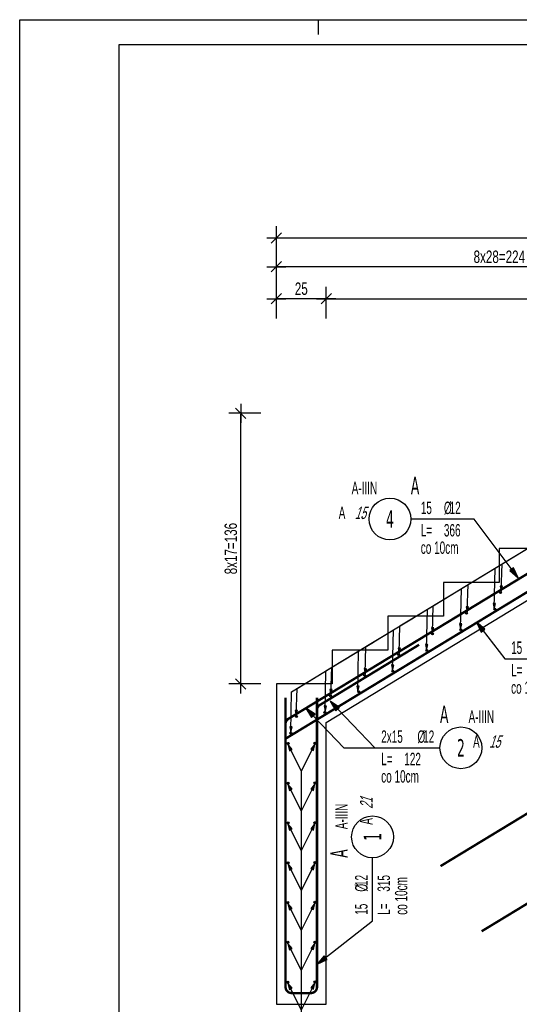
# Model space of a CAD drawing. Header units: millimetres. Extents: x 357 to 339450, y 65 to 10017.
# Tile 2 of 24: x 357 to 609, y 558 to 1053. Entities that reach past the tile are written whole.
import ezdxf
from ezdxf.enums import TextEntityAlignment as Align

# ---------------------------------------------------------------- set-up
doc = ezdxf.new("R2010")
doc.units = ezdxf.units.MM
doc.header["$LTSCALE"] = 25
for name, color, linetype in [('BA_wig', 3, 'Continuous'), ('BA_wis', 2, 'Continuous'), ('BZ_odn', 1, 'Continuous'), ('BZ_opi1', 7, 'Continuous'), ('BZ_opi2', 4, 'Continuous'), ('BZ_P_prz', 4, 'Continuous'), ('BZ_P_wid', 3, 'Continuous'), ('BZ_P_wyc', 134, 'Continuous'), ('BZ_pdz', 2, 'Continuous'), ('BZ_pom', 6, 'Continuous'), ('BZ_ram', 2, 'Continuous'), ('BZ_wym', 1, 'Continuous')]:
    doc.layers.add(name, color=color, linetype=linetype)
doc.styles.add('BIKTBG', font='tahoma.ttf', dxfattribs={"width": 0.85})
doc.styles.add('BIKTS', font='bikromsw.shx', dxfattribs={"width": 0.6})
doc.styles.add('BIKWYM', font='bikromsw.shx', dxfattribs={"width": 0.7})
doc.dimstyles.new('BZ_KR_25_cm', dxfattribs={"dimscale": 0.25, "dimtxt": 25, "dimasz": 1.666667, "dimexe": 24, "dimexo": 0, "dimgap": 0, "dimtad": 0, "dimdec": 1, "dimrnd": 0.5, "dimzin": 9, "dimdsep": 46, "dimtxsty": 'BIKWYM', "dimblk": 'WYM-KR', "dimcen": 0, "dimdle": 20, "dimclrd": 256, "dimclre": 256, "dimclrt": 7, "dimadec": 0, "dimazin": 0, "dimtfac": 0.033333, "dimtdec": 1, "dimtmove": 0, "dimatfit": 3, "dimldrblk": 'WYM-KR', "dimfxl": 1, "dimtvp": 0.8, "dimtolj": 1, "dimarcsym": 0})
doc.dimstyles.new('BZ_ST_25_cm', dxfattribs={"dimscale": 0.25, "dimtxt": 25, "dimasz": 1.666667, "dimexe": 24, "dimexo": 0, "dimgap": 0, "dimtad": 0, "dimdec": 1, "dimrnd": 0.5, "dimdsep": 46, "dimtxsty": 'BIKWYM', "dimblk": 'WYM-ST', "dimcen": 0, "dimdle": 20, "dimclrd": 256, "dimclre": 256, "dimclrt": 7, "dimadec": 0, "dimazin": 0, "dimtfac": 0.033333, "dimtdec": 1, "dimtix": 1, "dimtmove": 2, "dimatfit": 3, "dimldrblk": 'WYM-ST', "dimfxl": 1, "dimtvp": 0.8, "dimtolj": 1, "dimtzin": 0, "dimarcsym": 0})

# ---------------------------------------------------------------- blocks, each defined once
blk = doc.blocks.new('PRET3')
blk.add_hatch(color=0).paths.add_polyline_path([(0.5, 0, 1), (-0.5, 0, 1)])
at = {"color": 0}
blk.add_circle((0, 0), 0.5, dxfattribs=at)
blk = doc.blocks.new('WYM-ST')
blk.add_hatch(color=256).paths.add_polyline_path([(-13, 2.9), (0, 0), (-13, -2.9)])
blk.add_lwpolyline([(0, 0), (-13, 2.9), (-13, -2.9), (0, 0)])
blk = doc.blocks.new('bik_BlkOpPret', base_point=(1524.45, 7050.26))
at = {"layer": 'BZ_opi1', "style": 'BIKTS', "width": 0.6}
for tag, p in [('SZTUK', (1533.83, 7057.76)), ('PRZEDR_FI', (1554.72, 7057.76)), ('PRZEKROJ', (1563.29, 7057.76)), ('DLUGOSC', (1568.65, 7024.01)), ('PRZEDR_L', (1533.83, 7024.01)), ('UWAGA', (1533.83, 6997.76))]:
    blk.add_attdef(tag, p, '', height=18.75, dxfattribs=at)
at = {"layer": 'BZ_opi2', "style": 'BIKTBG', "width": 0.6}
blk.add_attdef('NUMER', text='', height=26.25, dxfattribs=at).set_placement((1620.77, 7050.26), align=Align.MIDDLE_CENTER)
at = {"layer": 'BZ_pom', "width": 0.6}
for tag, p, height, style in [('POZYCJA', (1589.27, 7087.76), 26.25, 'BIKTBG'), ('GATUNEK', (1630.22, 7087.76), 18.75, 'BIKTS'), ('METODA_L', (1639.09, 7050.26), 18.75, 'BIKTS'), ('EURO_KOD', (1663.74, 7050.26), 18.75, 'BIKTS')]:
    blk.add_attdef(tag, p, '', height=height, dxfattribs=dict(at, style=style))
at = {"layer": 'BZ_wym', "width": 0.6}
for tag, p, height, style, flags in [('PRZEDR_NR', (1533.83, 6969.63), 26.25, 'BIKTBG', 1), ('PRZEDR_SZT', (1533.83, 6941.51), 18.75, 'BIKTS', 1), ('TYP_PRETA', (1533.83, 6913.38), 18.75, 'BIKTS', 3), ('EURO_KOD_SEGMENTY', (1567.58, 6885.26), 18.75, 'BIKTS', 3), ('HAK_1', (1533.83, 6857.13), 18.75, 'BIKTS', 3), ('HAK_2', (1533.83, 6829.01), 18.75, 'BIKTS', 3), ('ID', (1533.83, 6800.88), 18.75, 'BIKTS', 3), ('ID_C', (1533.83, 6772.76), 18.75, 'BIKTS', 3), ('b_atr_0', (1533.83, 6744.63), 18.75, 'BIKTS', 3)]:
    blk.add_attdef(tag, p, '', height=height, dxfattribs=dict(at, style=style, flags=flags))
blk = doc.blocks.new('WYM-KR')
at = {"linetype": 'ByBlock'}
blk.add_line((11.52, 0), (-11.52, 0), dxfattribs=at)
at = {"color": 7, "linetype": 'ByBlock'}
blk.add_line((6.24, 6.24), (-6.24, -6.24), dxfattribs=at)
blk = doc.blocks.new('*D1294')
at = {"layer": 'BZ_wym', "lineweight": -2}
for p, q in [((486.48, 902.25), (486.48, 918.25)), ((511.48, 902.25), (511.48, 918.25)), ((511.07, 912.25), (486.9, 912.25))]:
    blk.add_line(p, q, dxfattribs=at)
at = {"layer": 'Defpoints', "color": 0}
for p in [(486.48, 912.25), (486.48, 902.25), (511.48, 902.25)]:
    blk.add_point(p, dxfattribs=at)
at = {"layer": 'BZ_wym', "lineweight": -2, "xscale": 0.4166666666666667, "yscale": 0.4166666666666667, "zscale": 0.4166666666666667, "rotation": 180}
blk.add_blockref('WYM-KR', (486.48, 912.25), dxfattribs=at)
at = {"layer": 'BZ_wym', "lineweight": -2, "xscale": 0.4166666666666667, "yscale": 0.4166666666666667, "zscale": 0.4166666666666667}
blk.add_blockref('WYM-KR', (511.48, 912.25), dxfattribs=at)
at = {"layer": 'BZ_wym', "color": 7, "insert": (498.98, 917.25), "char_height": 6.25, "attachment_point": 5, "style": 'BIKWYM'}
blk.add_mtext('\\A1;25', dxfattribs=at)
blk = doc.blocks.new('*D1295')
at = {"layer": 'BZ_wym', "lineweight": -2}
for p, q in [((511.48, 902.25), (511.48, 918.25)), ((742.68, 902.25), (742.68, 918.25)), ((511.9, 912.25), (742.27, 912.25))]:
    blk.add_line(p, q, dxfattribs=at)
at = {"layer": 'Defpoints', "color": 0}
for p in [(742.68, 912.25), (511.48, 902.25), (742.68, 902.25)]:
    blk.add_point(p, dxfattribs=at)
at = {"layer": 'BZ_wym', "lineweight": -2, "xscale": 0.4166666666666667, "yscale": 0.4166666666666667, "zscale": 0.4166666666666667, "rotation": 180}
blk.add_blockref('WYM-KR', (511.48, 912.25), dxfattribs=at)
at = {"layer": 'BZ_wym', "lineweight": -2, "xscale": 0.4166666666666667, "yscale": 0.4166666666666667, "zscale": 0.4166666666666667}
blk.add_blockref('WYM-KR', (742.68, 912.25), dxfattribs=at)
at = {"layer": 'BZ_wym', "color": 7, "insert": (627.08, 917.25), "char_height": 6.25, "attachment_point": 5, "style": 'BIKWYM'}
blk.add_mtext('\\A1;231', dxfattribs=at)
blk = doc.blocks.new('*D1298')
at = {"layer": 'BZ_wym', "lineweight": -2}
for p, q in [((486.48, 918.3), (486.48, 934.3)), ((710.48, 918.3), (710.48, 934.3)), ((710.07, 928.3), (486.9, 928.3))]:
    blk.add_line(p, q, dxfattribs=at)
at = {"layer": 'Defpoints', "color": 0}
for p in [(486.48, 928.3), (486.48, 918.3), (710.48, 918.3)]:
    blk.add_point(p, dxfattribs=at)
at = {"layer": 'BZ_wym', "lineweight": -2, "xscale": 0.4166666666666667, "yscale": 0.4166666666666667, "zscale": 0.4166666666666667, "rotation": 180}
blk.add_blockref('WYM-KR', (486.48, 928.3), dxfattribs=at)
at = {"layer": 'BZ_wym', "lineweight": -2, "xscale": 0.4166666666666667, "yscale": 0.4166666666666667, "zscale": 0.4166666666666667}
blk.add_blockref('WYM-KR', (710.48, 928.3), dxfattribs=at)
at = {"layer": 'BZ_wym', "color": 7, "insert": (598.48, 933.3), "char_height": 6.25, "attachment_point": 5, "style": 'BIKWYM'}
blk.add_mtext('\\A1;8x28=224', dxfattribs=at)
blk = doc.blocks.new('*D1301')
at = {"layer": 'BZ_wym', "lineweight": -2}
for p, q in [((486.48, 932.78), (486.48, 948.78)), ((885.48, 932.78), (885.48, 948.78)), ((486.9, 942.78), (885.07, 942.78))]:
    blk.add_line(p, q, dxfattribs=at)
at = {"layer": 'Defpoints', "color": 0}
for p in [(885.48, 942.78), (486.48, 932.78), (885.48, 932.78)]:
    blk.add_point(p, dxfattribs=at)
at = {"layer": 'BZ_wym', "lineweight": -2, "xscale": 0.4166666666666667, "yscale": 0.4166666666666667, "zscale": 0.4166666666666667, "rotation": 180}
blk.add_blockref('WYM-KR', (486.48, 942.78), dxfattribs=at)
at = {"layer": 'BZ_wym', "lineweight": -2, "xscale": 0.4166666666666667, "yscale": 0.4166666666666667, "zscale": 0.4166666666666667}
blk.add_blockref('WYM-KR', (885.48, 942.78), dxfattribs=at)
at = {"layer": 'BZ_wym', "color": 7, "insert": (685.98, 947.78), "char_height": 6.25, "attachment_point": 5, "style": 'BIKWYM'}
blk.add_mtext('\\A1;399', dxfattribs=at)
blk = doc.blocks.new('*D1302')
at = {"layer": 'BZ_wym', "lineweight": -2}
for p, q in [((478.59, 854.64), (462.59, 854.64)), ((468.59, 719.06), (468.59, 854.23)), ((478.59, 718.64), (462.59, 718.64))]:
    blk.add_line(p, q, dxfattribs=at)
at = {"layer": 'Defpoints', "color": 0}
for p in [(468.59, 854.64), (478.59, 854.64), (478.59, 718.64)]:
    blk.add_point(p, dxfattribs=at)
at = {"layer": 'BZ_wym', "lineweight": -2, "xscale": 0.4166666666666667, "yscale": 0.4166666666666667, "zscale": 0.4166666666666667}
for p, rotation in [((468.59, 854.64), 90), ((468.59, 718.64), 270)]:
    blk.add_blockref('WYM-KR', p, dxfattribs=dict(at, rotation=rotation))
at = {"layer": 'BZ_wym', "color": 7, "insert": (463.59, 786.64), "char_height": 6.25, "attachment_point": 5, "rotation": 90, "style": 'BIKWYM'}
blk.add_mtext('\\A1;8x17=136', dxfattribs=at)

msp = doc.modelspace()

# ---------------------------------------------------------------- linework, layer by layer
at = {"layer": 'BA_wig'}
for points in [[(860.48, 843.24), (741.67, 843.24), (509.62, 702.35), (491.32, 691.24)], [(506.88, 640.69), (506.88, 700.69), (558.17, 731.83)]]:
    msp.add_lwpolyline(points, dxfattribs=at)
at = {"layer": 'BA_wis'}
for points in [[(860.48, 854.64), (710.48, 854.64), (710.48, 837.64), (682.48, 837.64), (682.48, 820.64), (654.48, 820.64), (654.48, 803.64), (626.48, 803.64), (626.48, 786.64), (598.48, 786.64), (598.48, 769.64), (570.48, 769.64), (570.48, 752.64), (542.48, 752.64), (542.48, 735.64), (514.48, 735.64), (514.48, 718.64), (486.48, 718.64)], [(486.48, 718.64), (486.48, 557.64), (511.48, 557.64), (511.48, 699.27), (742.68, 839.64), (860.48, 839.64)], [(486.48, 718.64), (486.48, 557.64), (511.48, 557.64), (511.48, 699.27)]]:
    msp.add_lwpolyline(points, dxfattribs=at)
at = {"layer": 'BZ_odn'}
for centre in [(543.52, 801.5), (579.17, 686.51), (534.77, 641.73)]:
    msp.add_circle(centre, 10.5, dxfattribs=at)
at = {"layer": 'BZ_P_wid', "const_width": 1.2}
for points in [[(491.08, 700.22), (738.78, 850.61, -0.137266), (740.34, 851.04), (754.53, 851.04), (814.53, 851.04)], [(814.54, 851.04), (740.35, 851.04, 0.137266), (738.79, 850.61), (491.09, 700.22)], [(491.32, 691.24), (741.67, 843.24), (753.81, 850.61, -0.137266), (755.37, 851.04), (860.48, 851.04)], [(491.32, 691.24), (753.81, 850.61, -0.137266), (755.37, 851.04), (860.48, 851.04)], [(506.88, 647.18), (506.88, 705.49, -0.262048), (508.33, 708.05), (558.17, 738.32)], [(491.08, 640.22), (491.08, 698.53, -0.262048), (492.53, 701.1), (542.37, 731.36)], [(506.88, 711.64), (506.88, 566.24, -0.414214), (503.88, 563.24), (494.08, 563.24, -0.414214), (491.08, 566.24), (491.08, 711.64)]]:
    msp.add_lwpolyline(points, format="xyb", dxfattribs=at)
at = {"layer": 'BZ_P_wyc', "linetype": 'Continuous', "const_width": 1.2}
for points in [[(892.37, 777.84), (818.18, 777.84, 0.137266), (816.62, 777.41), (568.92, 627.02)], [(589.58, 594.27), (852.07, 753.64, -0.137266), (853.63, 754.07), (958.75, 754.07)]]:
    msp.add_lwpolyline(points, format="xyb", dxfattribs=at)
at = {"layer": 'BZ_pdz', "color": 1}
for p, q in [((357.49, 1052.51), (407.49, 1052.51)), ((507.49, 1052.51), (507.49, 1045.01))]:
    msp.add_line(p, q, dxfattribs=at)
at = {"layer": 'BZ_ram', "color": 1}
msp.add_lwpolyline([(357.49, 310.01), (357.49, 1052.51), (1407.49, 1052.51), (1407.49, 310.01)], close=True, dxfattribs=at)
at = {"layer": 'BZ_ram'}
msp.add_lwpolyline([(1394.99, 466.2), (1394.99, 322.51), (407.49, 322.51), (407.49, 1040.01), (1394.99, 1040.01), (1394.99, 481.32)], dxfattribs=at)

# ---------------------------------------------------------------- block references
ref = msp.add_blockref('bik_BlkOpPret', (585.81, 801.5))
ref.add_attrib('NUMER', '4', dxfattribs={"layer": 'BZ_opi2', "height": 8.75, "style": 'BIKTBG', "width": 0.6}).set_placement((543.52, 801.5), align=Align.MIDDLE_CENTER)
ref.add_attrib('POZYCJA', 'A', (554.02, 814), dxfattribs={"layer": 'BZ_pom', "height": 8.75, "style": 'BIKTBG', "width": 0.6})
ref.add_attrib('SZTUK', '15', (559.02, 804), dxfattribs={"layer": 'BZ_opi1', "height": 6.25, "style": 'BIKTS', "width": 0.6})
ref.add_attrib('GATUNEK', 'A-IIIN', (524.3, 814), dxfattribs={"layer": 'BZ_pom', "height": 6.25, "style": 'BIKTS', "width": 0.6})
ref.add_attrib('PRZEKROJ', '12', (573.49, 804), dxfattribs={"layer": 'BZ_opi1', "height": 6.25, "style": 'BIKTS', "width": 0.6})
ref.add_attrib('DLUGOSC', '366', (570.63, 792.75), dxfattribs={"layer": 'BZ_opi1', "height": 6.25, "style": 'BIKTS', "width": 0.6})
ref.add_attrib('UWAGA', 'co 10cm', (559.02, 784), dxfattribs={"layer": 'BZ_opi1', "height": 6.25, "style": 'BIKTS', "width": 0.6})
ref.add_attrib('METODA_L', 'A', (517.77, 801.5), dxfattribs={"layer": 'BZ_pom', "height": 6.25, "style": 'BIKTS', "width": 0.6})
ref.add_attrib('PRZEDR_FI', '%%c', (570.63, 804), dxfattribs={"layer": 'BZ_opi1', "height": 6.25, "style": 'BIKTS', "width": 0.6})
ref.add_attrib('PRZEDR_L', 'L=', (559.02, 792.75), dxfattribs={"layer": 'BZ_opi1', "height": 6.25, "style": 'BIKTS', "width": 0.6})
ref.add_attrib('EURO_KOD', '15', (525.81, 801.5), dxfattribs={"layer": 'BZ_pom', "height": 6.25, "style": 'BIKTS', "oblique": 18, "width": 0.6})
ref = msp.add_blockref('bik_BlkOpPret', (601.28, 731.2))
ref.add_attrib('NUMER', '3', dxfattribs={"layer": 'BZ_opi2', "height": 8.75, "style": 'BIKTBG', "width": 0.6}).set_placement((643.74, 731.2), align=Align.MIDDLE_CENTER)
ref.add_attrib('POZYCJA', 'A', (633.24, 743.7), dxfattribs={"layer": 'BZ_pom', "height": 8.75, "style": 'BIKTBG', "width": 0.6})
ref.add_attrib('SZTUK', '15', (604.4, 733.7), dxfattribs={"layer": 'BZ_opi1', "height": 6.25, "style": 'BIKTS', "width": 0.6})
ref.add_attrib('GATUNEK', 'A-IIIN', (647.6, 743.7), dxfattribs={"layer": 'BZ_pom', "height": 6.25, "style": 'BIKTS', "width": 0.6})
ref.add_attrib('PRZEKROJ', '12', (618.86, 733.7), dxfattribs={"layer": 'BZ_opi1', "height": 6.25, "style": 'BIKTS', "width": 0.6})
ref.add_attrib('DLUGOSC', '414', (616.01, 722.45), dxfattribs={"layer": 'BZ_opi1', "height": 6.25, "style": 'BIKTS', "width": 0.6})
ref.add_attrib('UWAGA', 'co 10cm', (604.4, 713.7), dxfattribs={"layer": 'BZ_opi1', "height": 6.25, "style": 'BIKTS', "width": 0.6})
ref.add_attrib('METODA_L', 'A', (649.85, 731.2), dxfattribs={"layer": 'BZ_pom', "height": 6.25, "style": 'BIKTS', "width": 0.6})
ref.add_attrib('PRZEDR_FI', '%%c', (616.01, 733.7), dxfattribs={"layer": 'BZ_opi1', "height": 6.25, "style": 'BIKTS', "width": 0.6})
ref.add_attrib('PRZEDR_L', 'L=', (604.4, 722.45), dxfattribs={"layer": 'BZ_opi1', "height": 6.25, "style": 'BIKTS', "width": 0.6})
ref.add_attrib('EURO_KOD', '15', (657.88, 731.2), dxfattribs={"layer": 'BZ_pom', "height": 6.25, "style": 'BIKTS', "oblique": 18, "width": 0.6})
ref = msp.add_blockref('bik_BlkOpPret', (535.99, 686.51))
ref.add_attrib('NUMER', '2', dxfattribs={"layer": 'BZ_opi2', "height": 8.75, "style": 'BIKTBG', "width": 0.6}).set_placement((579.17, 686.51), align=Align.MIDDLE_CENTER)
ref.add_attrib('POZYCJA', 'A', (568.67, 699.01), dxfattribs={"layer": 'BZ_pom', "height": 8.75, "style": 'BIKTBG', "width": 0.6})
ref.add_attrib('SZTUK', '2x15', (539.12, 689.01), dxfattribs={"layer": 'BZ_opi1', "height": 6.25, "style": 'BIKTS', "width": 0.6})
ref.add_attrib('GATUNEK', 'A-IIIN', (583.03, 699.01), dxfattribs={"layer": 'BZ_pom', "height": 6.25, "style": 'BIKTS', "width": 0.6})
ref.add_attrib('PRZEKROJ', '12', (560.19, 689.01), dxfattribs={"layer": 'BZ_opi1', "height": 6.25, "style": 'BIKTS', "width": 0.6})
ref.add_attrib('DLUGOSC', '122', (550.72, 677.76), dxfattribs={"layer": 'BZ_opi1', "height": 6.25, "style": 'BIKTS', "width": 0.6})
ref.add_attrib('UWAGA', 'co 10cm', (539.12, 669.01), dxfattribs={"layer": 'BZ_opi1', "height": 6.25, "style": 'BIKTS', "width": 0.6})
ref.add_attrib('METODA_L', 'A', (585.28, 686.51), dxfattribs={"layer": 'BZ_pom', "height": 6.25, "style": 'BIKTS', "width": 0.6})
ref.add_attrib('PRZEDR_FI', '%%c', (557.33, 689.01), dxfattribs={"layer": 'BZ_opi1', "height": 6.25, "style": 'BIKTS', "width": 0.6})
ref.add_attrib('PRZEDR_L', 'L=', (539.12, 677.76), dxfattribs={"layer": 'BZ_opi1', "height": 6.25, "style": 'BIKTS', "width": 0.6})
ref.add_attrib('EURO_KOD', '15', (593.31, 686.51), dxfattribs={"layer": 'BZ_pom', "height": 6.25, "style": 'BIKTS', "oblique": 18, "width": 0.6})
ref = msp.add_blockref('bik_BlkOpPret', (534.77, 599.45), dxfattribs=dict(rotation=90))
ref.add_attrib('NUMER', '1', dxfattribs={"layer": 'BZ_opi2', "height": 8.75, "rotation": 90, "style": 'BIKTBG', "width": 0.6}).set_placement((534.77, 641.73), align=Align.MIDDLE_CENTER)
ref.add_attrib('POZYCJA', 'A', (522.27, 631.23), dxfattribs={"layer": 'BZ_pom', "height": 8.75, "rotation": 90, "style": 'BIKTBG', "width": 0.6})
ref.add_attrib('SZTUK', '15', (532.27, 602.57), dxfattribs={"layer": 'BZ_opi1', "height": 6.25, "rotation": 90, "style": 'BIKTS', "width": 0.6})
ref.add_attrib('GATUNEK', 'A-IIIN', (522.27, 645.6), dxfattribs={"layer": 'BZ_pom', "height": 6.25, "rotation": 90, "style": 'BIKTS', "width": 0.6})
ref.add_attrib('PRZEKROJ', '12', (532.27, 617.04), dxfattribs={"layer": 'BZ_opi1', "height": 6.25, "rotation": 90, "style": 'BIKTS', "width": 0.6})
ref.add_attrib('DLUGOSC', '315', (543.52, 614.18), dxfattribs={"layer": 'BZ_opi1', "height": 6.25, "rotation": 90, "style": 'BIKTS', "width": 0.6})
ref.add_attrib('UWAGA', 'co 10cm', (552.27, 602.57), dxfattribs={"layer": 'BZ_opi1', "height": 6.25, "rotation": 90, "style": 'BIKTS', "width": 0.6})
ref.add_attrib('METODA_L', 'A', (534.77, 647.84), dxfattribs={"layer": 'BZ_pom', "height": 6.25, "rotation": 90, "style": 'BIKTS', "width": 0.6})
ref.add_attrib('PRZEDR_FI', '%%c', (532.27, 614.18), dxfattribs={"layer": 'BZ_opi1', "height": 6.25, "rotation": 90, "style": 'BIKTS', "width": 0.6})
ref.add_attrib('PRZEDR_L', 'L=', (543.52, 602.57), dxfattribs={"layer": 'BZ_opi1', "height": 6.25, "rotation": 90, "style": 'BIKTS', "width": 0.6})
ref.add_attrib('EURO_KOD', '21', (534.77, 655.87), dxfattribs={"layer": 'BZ_pom', "height": 6.25, "rotation": 90, "style": 'BIKTS', "oblique": 18, "width": 0.6})
at = {"layer": 'BZ_P_prz'}
for p in [(599.13, 764.53), (582.03, 754.15), (596.23, 756.22), (564.94, 743.77), (579.14, 745.84), (547.84, 733.39), (562.04, 735.46), (530.75, 723.01), (544.95, 725.08), (513.65, 712.63), (527.85, 714.7), (510.75, 704.32), (496.55, 702.25), (493.66, 693.94), (492.41, 688.74), (505.78, 688.87), (492.38, 668.74), (505.78, 668.87), (492.34, 648.74), (505.78, 648.87), (492.3, 628.74), (505.78, 628.87), (492.26, 608.74), (505.78, 608.87), (492.23, 588.74), (505.78, 588.87), (492.19, 568.74), (505.78, 568.87)]:
    msp.add_blockref('PRET3', p, dxfattribs=at)

# ---------------------------------------------------------------- dimensions: what is measured, and where the dimension line sits
at = {"layer": 'BZ_wym'}
for base, p1, p2, picture, middle in [((885.48, 942.78), (486.48, 932.78), (885.48, 932.78), '*D1301', (685.98, 947.78)), ((486.48, 912.25), (511.48, 902.25), (486.48, 902.25), '*D1294', (498.98, 917.25)), ((742.68, 912.25), (511.48, 902.25), (742.68, 902.25), '*D1295', (627.08, 917.25))]:
    dim = msp.add_linear_dim(base=base, p1=p1, p2=p2, dimstyle='BZ_KR_25_cm', override={"dimdec": 0, "dimrnd": 1, "dimatfit": 1}, dxfattribs=at)
    dim.commit()
    dim.dimension.update_dxf_attribs({"geometry": picture, "text_midpoint": middle})
dim = msp.add_linear_dim(base=(486.48, 928.3), p1=(710.48, 918.3), p2=(486.48, 918.3), text='8x28=<>', dimstyle='BZ_KR_25_cm', override={"dimdec": 0, "dimrnd": 1, "dimtxsty": 'BIKWYM', "dimatfit": 1}, dxfattribs=at)
dim.commit()
dim.dimension.update_dxf_attribs({"geometry": '*D1298', "text_midpoint": (598.48, 933.3)})
dim = msp.add_linear_dim(base=(468.59, 854.64), p1=(478.59, 718.64), p2=(478.59, 854.64), angle=90, text='8x17=<>', dimstyle='BZ_KR_25_cm', override={"dimdec": 0, "dimrnd": 1, "dimtxsty": 'BIKWYM', "dimatfit": 1}, dxfattribs=at)
dim.commit()
dim.dimension.update_dxf_attribs({"geometry": '*D1302', "text_midpoint": (463.59, 786.64)})

# ---------------------------------------------------------------- leaders
at = {"layer": 'BZ_odn'}
for points in [[(607.89, 771.99), (585.81, 801.5), (554.02, 801.5)], [(586.93, 749.73), (601.28, 731.2), (633.24, 731.2)], [(513.51, 709.9), (535.99, 686.51), (568.67, 686.51)], [(501.28, 706.41), (520.4, 686.51), (553.08, 686.51)], [(506.88, 577.68), (534.77, 599.45), (534.77, 631.23)]]:
    msp.add_leader(points, dimstyle='BZ_ST_25_cm', dxfattribs=at)
at = {"layer": 'BZ_odn', "color": 252}
for points, override in [([(599.45, 765.22), (599.88, 778.93), (623.74, 793.42)], {"dimasz": 0.8, "dimclrd": 252}), ([(595.88, 756.51), (596.31, 776.76), (620.17, 791.25)], {"dimasz": 0.8, "dimclrd": 252}), ([(582.35, 754.83), (582.78, 768.55), (606.64, 783.03)], {"dimasz": 0.8, "dimclrd": 252}), ([(579.01, 746.26), (579.43, 766.52), (603.29, 781)], {"dimasz": 0.8, "dimclrd": 252}), ([(564.9, 744.24), (565.32, 757.95), (589.18, 772.44)], {"dimasz": 0.8, "dimclrd": 252}), ([(561.93, 735.9), (562.36, 756.15), (586.22, 770.64)], {"dimasz": 0.8, "dimclrd": 252}), ([(548.11, 734.04), (548.54, 747.76), (572.4, 762.24)], {"dimasz": 0.8, "dimclrd": 252}), ([(544.84, 725.52), (545.26, 745.77), (569.12, 760.26)], {"dimasz": 0.8, "dimclrd": 252}), ([(527.36, 714.91), (527.79, 735.16), (551.65, 749.65)], {"dimasz": 0.8, "dimclrd": 252}), ([(531.03, 723.68), (531.46, 737.39), (555.32, 751.88)], {"dimasz": 0.8, "dimclrd": 252}), ([(510.93, 704.93), (511.35, 725.18), (535.21, 739.67)], {"dimasz": 0.8, "dimclrd": 252}), ([(513.87, 713.26), (514.29, 726.97), (538.15, 741.46)], {"dimasz": 0.8, "dimclrd": 252}), ([(493.69, 694.47), (494.12, 714.72), (517.98, 729.2)], {"dimasz": 0.8, "dimclrd": 252}), ([(496.41, 702.66), (496.84, 716.37), (520.7, 730.86)], {"dimasz": 0.8, "dimclrd": 252}), ([(492.29, 688.26), (498.98, 674.69), (498.98, 554.68)], {"dimasz": 1, "dimclrd": 252}), ([(505.85, 688.39), (498.98, 674.69), (498.98, 670.85)], {"dimasz": 1, "dimclrd": 252}), ([(492.29, 668.23), (498.98, 654.66), (498.98, 642.17)], {"dimasz": 1, "dimclrd": 252}), ([(505.85, 668.36), (498.98, 654.66), (498.98, 650.83)], {"dimasz": 1, "dimclrd": 252}), ([(505.85, 648.42), (498.98, 634.72), (498.98, 630.89)], {"dimasz": 1, "dimclrd": 252}), ([(492.29, 648.29), (498.98, 634.72), (498.98, 622.23)], {"dimasz": 1, "dimclrd": 252}), ([(492.29, 628.29), (498.98, 614.72), (498.98, 602.23)], {"dimasz": 1, "dimclrd": 252}), ([(505.85, 628.42), (498.98, 614.72), (498.98, 610.89)], {"dimasz": 1, "dimclrd": 252}), ([(492.29, 608.25), (498.98, 594.68), (498.98, 582.19)], {"dimasz": 1, "dimclrd": 252}), ([(505.85, 608.38), (498.98, 594.68), (498.98, 590.84)], {"dimasz": 1, "dimclrd": 252}), ([(492.29, 588.15), (498.98, 574.58), (498.98, 562.09)], {"dimasz": 1, "dimclrd": 252}), ([(505.85, 588.28), (498.98, 574.58), (498.98, 570.74)], {"dimasz": 1, "dimclrd": 252}), ([(492.29, 568.25), (498.98, 554.68), (498.98, 542.19)], {"dimasz": 1, "dimclrd": 252}), ([(505.85, 568.38), (498.98, 554.68), (498.98, 550.84)], {"dimasz": 1, "dimclrd": 252})]:
    msp.add_leader(points, dimstyle='BZ_ST_25_cm', override=override, dxfattribs=at)

doc.saveas('drawing.dxf')
